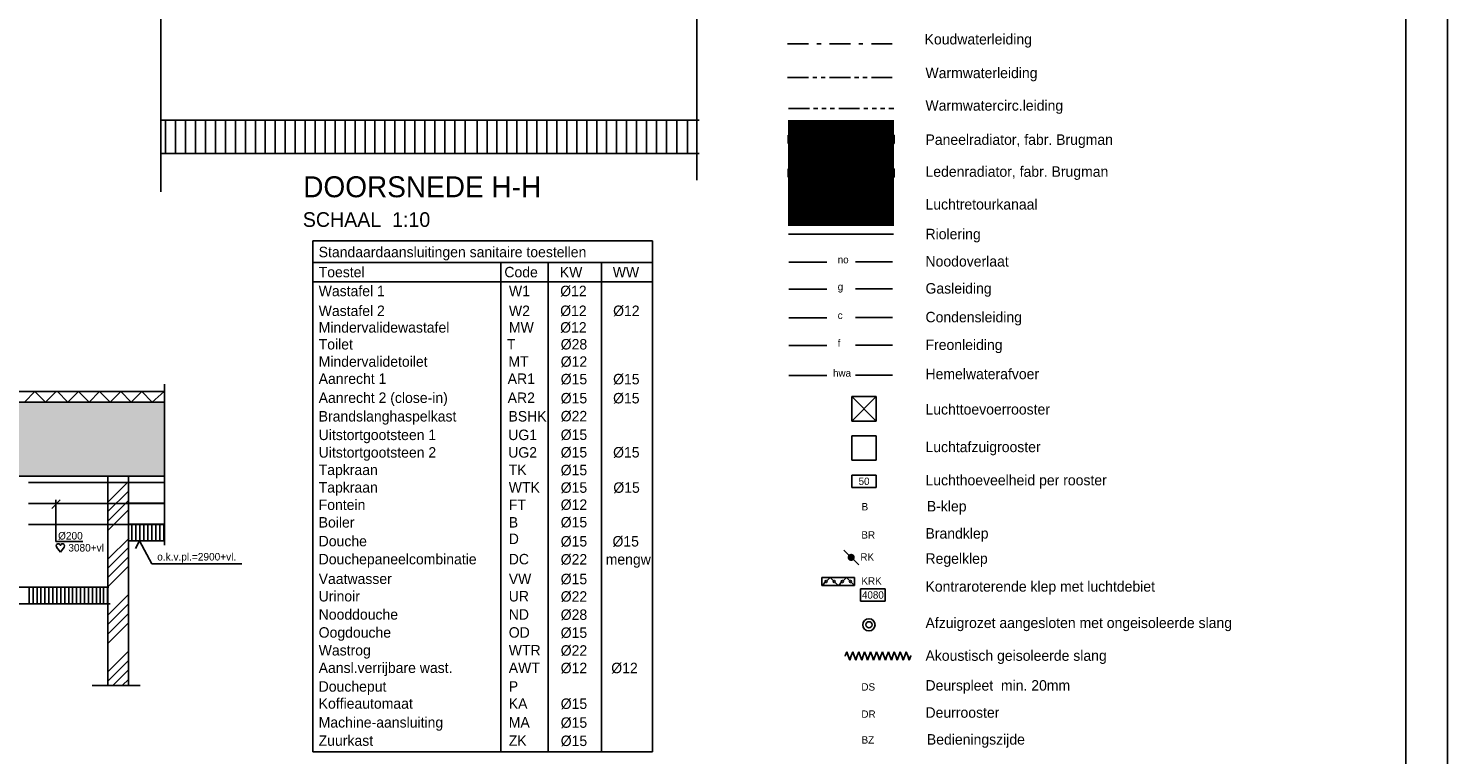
# Model space of a CAD drawing. Extents: x -36528 to 124080, y 290752 to 374852.
# Tile 62 of 66: x 90178 to 124080, y 308379 to 325719. Entities that reach past the tile are written whole.
import ezdxf
from ezdxf.enums import TextEntityAlignment as Align

# ---------------------------------------------------------------- set-up
doc = ezdxf.new("R2010")
doc.units = 0
doc.header["$LTSCALE"] = 100
for name, pattern in [('2322108', [7, 5, -2]), ('2322109', [10, 5, -2, 1, -2]), ('2322110', [10, 5, -1, 1, -1, 1, -1]), ('2322111', [12, 5, -1, 1, -1, 1, -1, 1, -1]), ('2322121', [2000, 1000, 1000]), ('2322122', [47, 40, -7]), ('2322131', [45, 40, -5]), ('CENTER2', [11.25, 7.5, -1.25, 1.25, -1.25]), ('DOT2', [1.25, 0, -1.25]), ('LURETOUR', [6, 4, -2])]:
    doc.linetypes.add(name, pattern=pattern)
doc.layers.get('0').update_dxf_attribs({"linetype": 'CONTINUOUS'})
for name, color, linetype in [('00KAD025', 2, 'CONTINUOUS'), ('00KAD070', 5, 'CONTINUOUS'), ('BOUW', 8, 'CONTINUOUS'), ('WL522---', 4, 'CONTINUOUS'), ('WL523---', 4, 'CONTINUOUS'), ('WL532---', 4, 'CONTINUOUS'), ('WL5327--', 4, 'CONTINUOUS'), ('WL561---', 4, 'CONTINUOUS'), ('WL570---', 3, 'CONTINUOUS'), ('WL570---_HARTLIJN', 7, 'CONTINUOUS'), ('WL570---_HULPLIJN', 1, 'CONTINUOUS'), ('WL570---_RETOUR', 3, 'CONTINUOUS'), ('WL570---_TOEVOER', 3, 'CONTINUOUS'), ('WM521---', 1, 'CONTINUOUS'), ('WM561---', 1, 'CONTINUOUS'), ('WM570---', 1, 'CONTINUOUS')]:
    doc.layers.add(name, color=color, linetype=linetype)
doc.styles.add('BURO-018', font='BUROFONT.shx', dxfattribs={"height": 180})
doc.styles.add('BURO-025', font='BUROFONT.shx', dxfattribs={"height": 250})
doc.styles.add('BURO-035', font='BUROFONT.shx', dxfattribs={"height": 350})
doc.styles.add('BURO-050', font='BUROFONT.shx', dxfattribs={"height": 500})

# ---------------------------------------------------------------- blocks, each defined once
blk = doc.blocks.new('LU-ORND')
at = {"color": 0, "linetype": 'CONTINUOUS'}
for p, q in [((-3, 1.5), (-3, -1.5)), ((3, 1.5), (-3, 1.5)), ((3, -1.5), (3, 1.5)), ((-3, -1.5), (3, -1.5))]:
    blk.add_line(p, q, dxfattribs=at)
blk = doc.blocks.new('LU-1D-F-C8654')
at = {"color": 0, "linetype": 'CONTINUOUS'}
for p, q in [((-810, 0), (-801, 0)), ((-801, 0), (-764, 100)), ((-764, 100), (-728, 0)), ((-728, 0), (-692, -100)), ((-692, -100), (-655, 0)), ((-655, 0), (-619, 100)), ((-619, 100), (-582, 0)), ((-582, 0), (-546, -100)), ((-546, -100), (-510, 0)), ((-510, 0), (-473, 100)), ((-473, 100), (-437, 0)), ((-437, 0), (-400, -100)), ((-400, -100), (-364, 0)), ((-364, 0), (-328, 100)), ((-328, 100), (-291, 0)), ((-291, 0), (-255, -100)), ((-255, -100), (-218, 0)), ((-218, 0), (-182, 100)), ((-182, 100), (-146, 0)), ((-146, 0), (-109, -100)), ((-109, -100), (-73, 0)), ((-73, 0), (-36, 100)), ((-36, 100), (0, 0)), ((0, 0), (36, -100)), ((36, -100), (73, 0)), ((73, 0), (109, 100)), ((109, 100), (146, 0)), ((146, 0), (182, -100)), ((182, -100), (218, 0)), ((218, 0), (255, 100)), ((255, 100), (291, 0)), ((291, 0), (328, -100)), ((328, -100), (364, 0)), ((364, 0), (400, 100)), ((400, 100), (437, 0)), ((437, 0), (473, -100)), ((473, -100), (510, 0)), ((510, 0), (546, 100)), ((546, 100), (582, 0)), ((582, 0), (619, -100)), ((619, -100), (655, 0)), ((655, 0), (692, 100)), ((692, 100), (728, 0)), ((728, 0), (764, -100)), ((764, -100), (801, 0)), ((801, 0), (810, 0))]:
    blk.add_line(p, q, dxfattribs=at)
at = {"color": 0, "linetype": 'CONTINUOUS', "style": 'BURO-018', "flags": 1}
for tag, p in [('LU_ID', (0, 0)), ('LU_MATCODE', (0, -3)), ('LU_D1', (0, -6)), ('LU_L1', (0, -9)), ('LU_ISOLT', (0, -12)), ('LU_ISOLD', (0, -15)), ('LU_FABR', (0, -18)), ('LU_TYPE', (0, -21)), ('LU_ARTNR', (0, -24))]:
    blk.add_attdef(tag, p, '', height=1.8, dxfattribs=at)
blk = doc.blocks.new('LU-ORNAM-C8C810')
at = {"color": 0, "linetype": 'CONTINUOUS'}
for radius in [100, 50]:
    blk.add_circle((0, 0), radius, dxfattribs=at)
at = {"color": 0, "linetype": 'CONTINUOUS', "style": 'BURO-018', "flags": 1}
for tag, p in [('LU_ID', (0, 0)), ('LU_DEBIET', (0, -3)), ('LU_FABR', (0, -6)), ('LU_ARTNR', (0, -9))]:
    blk.add_attdef(tag, p, '', height=1.8, dxfattribs=at)
blk = doc.blocks.new('LU-2D-KLC-19064')
at = {"color": 0, "linetype": 'CONTINUOUS'}
for p, q in [((-50, 200), (-50, -200)), ((50, 200), (-50, 200)), ((-9, 159), (-41, 191)), ((50, -200), (50, 200)), ((-9, 41), (-41, 9)), ((9, 141), (41, 109)), ((9, 59), (41, 91)), ((-9, -41), (-41, -9)), ((-9, -159), (-41, -191)), ((9, -59), (41, -91)), ((9, -141), (41, -109)), ((-50, -200), (50, -200))]:
    blk.add_line(p, q, dxfattribs=at)
for centre in [(0, 150), (0, 50), (0, -50), (0, -150)]:
    blk.add_circle(centre, 12.5, dxfattribs=at)
blk = doc.blocks.new('2322401')
at = {"color": 0, "linetype": 'CONTINUOUS'}
for p, q in [((-0.5, 0.5, 1), (-0.5, 0.5)), ((-0.5, 0.5, 1), (-0.5, -0.5, 1)), ((0.5, 0.5, 1), (-0.5, 0.5, 1)), ((0.5, 0.5), (-0.5, 0.5)), ((-0.5, 0.5), (-0.5, -0.5)), ((0.5, 0.5, 1), (0.5, 0.5)), ((0.5, -0.5, 1), (0.5, 0.5, 1)), ((0.5, -0.5), (0.5, 0.5)), ((-0.5, -0.5, 1), (-0.5, -0.5)), ((-0.5, -0.5, 1), (0.5, -0.5, 1)), ((-0.5, -0.5), (0.5, -0.5)), ((0.5, -0.5, 1), (0.5, -0.5))]:
    blk.add_line(p, q, dxfattribs=at)
blk = doc.blocks.new('LU-ORNAM-12C12C00')
at = {"color": 0, "linetype": 'CONTINUOUS'}
for p, q in [((150, 150), (-150, 150)), ((-150, 150), (-150, -150)), ((150, -150), (150, 150)), ((-150, -150), (150, -150))]:
    blk.add_line(p, q, dxfattribs=at)
blk = doc.blocks.new('CVHATCH1')
at = {"color": 0, "linetype": 'CONTINUOUS'}
blk.add_solid([(-0.5, -0.5), (0.5, -0.5), (-0.5, 0.5), (0.5, 0.5)], dxfattribs=at)
blk = doc.blocks.new('CVHATCH4')
at = {"color": 0, "linetype": 'DOT2'}
blk.add_lwpolyline([(-0.5, 0, 1, 1, 0), (0.5, 0, 1, 1, 0)], format="xyseb", dxfattribs=at)
blk = doc.blocks.new('HART')
at = {"color": 1}
for q in [(-40, 52), (40, 52)]:
    blk.add_line((0, 0), q, dxfattribs=at)
for centre, start, end in [((-22, 66), 0, 217.1867), ((22, 66), 322.8133, 180)]:
    blk.add_arc(centre, 22.1, start, end, dxfattribs=at)
blk = doc.blocks.new('LU-1D-K-C8')
at = {"color": 0, "linetype": 'CONTINUOUS'}
for p, q in [((-0.5, 100), (0.5, 100)), ((-0.5, -100), (0.5, -100))]:
    blk.add_line(p, q, dxfattribs=at)
at = {"layer": 'WL570---_HARTLIJN', "linetype": 'CENTER2'}
blk.add_line((-0.5, 0), (0.5, 0), dxfattribs=at)

msp = doc.modelspace()

# ---------------------------------------------------------------- hatches: boundary and pattern name
at = {"layer": 'WM570---'}
h = msp.add_hatch(dxfattribs=at)
h.set_pattern_fill('AR-SAND', color=8, scale=5, style=0)
h.set_pattern_definition([(37.5, (-317912.17, -1040379.3), (-8.000156, 244.70662), [0, -193.04, 0, -215.9, 0, -206.375]), (7.5, (-317912.17, -1040379.3), (224.76164, 358.41255), [0, -104.14, 0, -173.99, 0, -66.675]), (327.5, (-318068.38, -1040379.3), (395.496185, 0.718592), [0, -63.5, 0, -228.6, 0, -298.45]), (317.5, (-318068.38, -1040379.3), (381.77823, 111.46466), [0, -31.75, 0, -149.86, 0, -171.45])])
h.paths.add_polyline_path([(68944.414, 316798.027), (68944.414, 315030.433), (71092.272, 315030.433), (71092.272, 316798.027)])
h.paths.add_polyline_path([(71092.272, 316798.027), (71092.272, 315030.433), (77878.572, 315030.433), (77878.572, 316798.027)])
h.paths.add_polyline_path([(84725.782, 315030.433), (84725.782, 316798.027), (84178.702, 316798.027), (77878.572, 316798.027), (77878.572, 315030.433)])
h.paths.add_polyline_path([(84725.782, 316798.027), (84725.782, 315030.433), (91444.327, 315030.433), (91444.327, 316798.027)])
h.paths.add_polyline_path([(91444.327, 315030.433), (93426.667, 315030.433), (93426.667, 316798.027), (91444.327, 316798.027)])
h.paths.add_polyline_path([(72921, 315409.339), (74904.146, 315409.339), (74904.146, 315688.777), (72921, 315688.777)], flags=24)

# ---------------------------------------------------------------- linework, layer by layer
at = {"layer": '00KAD025', "linetype": 'CONTINUOUS'}
msp.add_line((124079.808, 290752.102), (124079.808, 374852.102), dxfattribs=at)
at = {"layer": '00KAD070', "linetype": 'CONTINUOUS'}
msp.add_line((123079.808, 291752.102), (123079.808, 373852.102), dxfattribs=at)
at = {"layer": 'BOUW'}
for p, q in [((84178.702, 317048.027), (93426.667, 317048.027)), ((90083.262, 316798.027), (90335.189, 317048.027)), ((90335.189, 317048.027), (90587.116, 316798.027)), ((90587.116, 316798.027), (90839.043, 317048.027)), ((90870.425, 317048.027), (91122.352, 316798.027)), ((91122.352, 316798.027), (91374.279, 317048.027)), ((91374.279, 317048.027), (91626.206, 316798.027)), ((91626.206, 316798.027), (91878.133, 317048.027)), ((91878.133, 317048.027), (92130.059, 316798.027)), ((92130.059, 316798.027), (92381.986, 317048.027)), ((92381.986, 317048.027), (92633.913, 316798.027)), ((92633.913, 316798.027), (92885.84, 317048.027)), ((92885.84, 317048.027), (93137.767, 316798.027)), ((93137.767, 316798.027), (93418.415, 317048.027)), ((93418.415, 317048.027), (93426.667, 317039.837)), ((93426.667, 313377.79), (93426.667, 317221.325)), ((84178.702, 316798.027), (93426.667, 316798.027)), ((93426.667, 315030.433), (65884.618, 315030.433)), ((93426.667, 314380.433), (92572.796, 314380.433)), ((93426.667, 313880.433), (92572.796, 313880.433)), ((92649.155, 313480.433), (92649.155, 313869.314)), ((92744.405, 313480.433), (92744.405, 313869.314)), ((92839.655, 313480.433), (92839.655, 313869.314)), ((92934.905, 313480.433), (92934.905, 313869.314)), ((93030.155, 313480.433), (93030.155, 313869.314)), ((93125.405, 313480.433), (93125.405, 313869.314)), ((93220.655, 313480.433), (93220.655, 313869.314)), ((93315.905, 313480.433), (93315.905, 313869.314)), ((93411.155, 313480.433), (93411.155, 313869.314)), ((93426.667, 313480.433), (92572.796, 313480.433)), ((90199.22, 311980.433), (90199.22, 312369.314)), ((90294.47, 311980.433), (90294.47, 312369.314)), ((90389.72, 311980.433), (90389.72, 312369.314)), ((90475.063, 311980.433), (90475.063, 312369.314)), ((90570.313, 311980.433), (90570.313, 312369.314)), ((90665.563, 311980.433), (90665.563, 312369.314)), ((90760.813, 311980.433), (90760.813, 312369.314)), ((90856.063, 311980.433), (90856.063, 312369.314)), ((90951.313, 311980.433), (90951.313, 312369.314)), ((91046.563, 311980.433), (91046.563, 312369.314)), ((91141.813, 311980.433), (91141.813, 312369.314)), ((91231.118, 311980.433), (91231.118, 312369.314)), ((91326.368, 311980.433), (91326.368, 312369.314)), ((91421.618, 311980.433), (91421.618, 312369.314)), ((91516.868, 311980.433), (91516.868, 312369.314)), ((91612.118, 311980.433), (91612.118, 312369.314)), ((91707.368, 311980.433), (91707.368, 312369.314)), ((91803.074, 311980.433), (91803.074, 312369.314)), ((91889.211, 311980.433), (91889.211, 312369.314)), ((91974.883, 311980.433), (91974.883, 312369.314)), ((91975.339, 311980.433), (91975.339, 312369.314)), ((92070.133, 311980.433), (92070.133, 312369.314))]:
    msp.add_line(p, q, dxfattribs=at)
at = {"layer": 'WL522---', "linetype": '2322121'}
msp.add_line((108334.64, 320808.791), (110844.556, 320808.791), dxfattribs=at)
at = {"layer": 'WL523---', "linetype": '2322122'}
for p, q in [((108343.903, 320139.517), (109249.469, 320139.517)), ((109932.143, 320147.629), (110815.689, 320147.629)), ((108343.903, 318808.282), (109249.469, 318808.282)), ((109932.143, 318816.394), (110815.689, 318816.394)), ((108343.903, 318147.136), (109249.469, 318147.136)), ((109932.143, 318155.248), (110815.689, 318155.248)), ((108343.903, 317432.414), (109249.469, 317432.414)), ((109932.143, 317440.526), (110815.689, 317440.526))]:
    msp.add_line(p, q, dxfattribs=at)
at = {"layer": 'WL523---', "color": 3, "linetype": '2322122'}
for p, q in [((108343.903, 319493.672), (109249.469, 319493.672)), ((109932.143, 319501.784), (110815.689, 319501.784))]:
    msp.add_line(p, q, dxfattribs=at)
at = {"layer": 'WL532---', "linetype": '2322109'}
msp.add_line((108314.074, 325350.309), (110840.718, 325350.309), dxfattribs=at)
at = {"layer": 'WL532---', "linetype": '2322110'}
msp.add_line((108314.074, 324544.338), (110879.553, 324544.338), dxfattribs=at)
at = {"layer": 'WL5327--', "linetype": '2322111'}
msp.add_line((108333.799, 323803.63), (110853.07, 323803.63), dxfattribs=at)
at = {"layer": 'WL570---'}
for p, q in [((110431.852, 316342.988), (109846.852, 316927.988)), ((109846.852, 316342.988), (110431.852, 316927.988))]:
    msp.add_line(p, q, dxfattribs=at)
at = {"layer": 'WL570---_HULPLIJN', "color": 1, "linetype": 'CONTINUOUS'}
for p, q in [((105082.897, 320647.995), (96972.925, 320647.995)), ((96972.925, 308446.364), (96972.925, 320647.995)), ((105082.897, 308446.364), (105082.897, 320647.995)), ((105082.897, 320131.192), (96972.925, 320131.192)), ((101460.384, 320131.192), (101460.384, 308446.364)), ((102592.236, 320131.192), (102592.236, 308446.364)), ((103871.227, 320131.192), (103871.227, 308446.364)), ((105082.897, 319668.295), (96972.925, 319668.295)), ((105082.897, 308446.364), (96972.925, 308446.364))]:
    msp.add_line(p, q, dxfattribs=at)
at = {"layer": 'WL570---_RETOUR', "color": 8}
for p, q in [((92072.796, 310030.433), (92072.796, 315030.433)), ((92072.796, 315030.433), (92572.796, 315030.433)), ((92572.796, 315030.433), (92572.796, 310030.433)), ((92097.359, 312380.433), (70813.425, 312380.433)), ((92128.741, 311980.433), (70813.425, 311980.433)), ((92851.004, 310030.433), (91703.621, 310030.433))]:
    msp.add_line(p, q, dxfattribs=at)
at = {"layer": 'WL570---_RETOUR', "color": 1, "linetype": '2322108'}
msp.add_line((110013.882, 312907.754), (109651.932, 313269.705), dxfattribs=at)
msp.add_lwpolyline([(109832.907, 313045.647, 84.459, 84.459, 1), (109832.907, 313131.812, 84.459, 84.459, 1)], format="xyseb", close=True, dxfattribs=at)
at = {"layer": 'WL570---_TOEVOER', "color": 8}
for p, q in [((106144.082, 322098.515), (106144.082, 331924.033)), ((93343.026, 321816.887), (93343.026, 331642.405)), ((93343.026, 323531.406), (106199.92, 323531.406)), ((93456.416, 322731.406), (93456.416, 323531.406)), ((93694.541, 322731.406), (93694.541, 323531.406)), ((93932.666, 322731.406), (93932.666, 323531.406)), ((94170.791, 322731.406), (94170.791, 323531.406)), ((94408.916, 322731.406), (94408.916, 323531.406)), ((94647.041, 322731.406), (94647.041, 323531.406)), ((94885.166, 322731.406), (94885.166, 323531.406)), ((95123.291, 322731.406), (95123.291, 323531.406)), ((95361.416, 322731.406), (95361.416, 323531.406)), ((95599.541, 322731.406), (95599.541, 323531.406)), ((95837.666, 322731.406), (95837.666, 323531.406)), ((96075.791, 322731.406), (96075.791, 323531.406)), ((96313.916, 322731.406), (96313.916, 323531.406)), ((96552.041, 322731.406), (96552.041, 323531.406)), ((96790.166, 322731.406), (96790.166, 323531.406)), ((97028.291, 322731.406), (97028.291, 323531.406)), ((97266.416, 322731.406), (97266.416, 323531.406)), ((97504.541, 322731.406), (97504.541, 323531.406)), ((97742.666, 322731.406), (97742.666, 323531.406)), ((97980.791, 322731.406), (97980.791, 323531.406)), ((98218.916, 322731.406), (98218.916, 323531.406)), ((98457.041, 322731.406), (98457.041, 323531.406)), ((98695.166, 322731.406), (98695.166, 323531.406)), ((98933.291, 322731.406), (98933.291, 323531.406)), ((99171.416, 322731.406), (99171.416, 323531.406)), ((99409.541, 322731.406), (99409.541, 323531.406)), ((99647.666, 322731.406), (99647.666, 323531.406)), ((99885.791, 322731.406), (99885.791, 323531.406)), ((100123.916, 322731.406), (100123.916, 323531.406)), ((100362.041, 322731.406), (100362.041, 323531.406)), ((100612.486, 322731.406), (100612.486, 323531.406)), ((100895.178, 322731.406), (100895.178, 323531.406)), ((101133.303, 322731.406), (101133.303, 323531.406)), ((101371.428, 322731.406), (101371.428, 323531.406)), ((101609.553, 322731.406), (101609.553, 323531.406)), ((101847.678, 322731.406), (101847.678, 323531.406)), ((102085.803, 322731.406), (102085.803, 323531.406)), ((102323.928, 322731.406), (102323.928, 323531.406)), ((102562.053, 322731.406), (102562.053, 323531.406)), ((102800.178, 322731.406), (102800.178, 323531.406)), ((103038.303, 322731.406), (103038.303, 323531.406)), ((103276.428, 322731.406), (103276.428, 323531.406)), ((103514.553, 322731.406), (103514.553, 323531.406)), ((103752.678, 322731.406), (103752.678, 323531.406)), ((103990.803, 322731.406), (103990.803, 323531.406)), ((104228.928, 322731.406), (104228.928, 323531.406)), ((104467.053, 322731.406), (104467.053, 323531.406)), ((104705.178, 322731.406), (104705.178, 323531.406)), ((104943.303, 322731.406), (104943.303, 323531.406)), ((105181.428, 322731.406), (105181.428, 323531.406)), ((105419.553, 322731.406), (105419.553, 323531.406)), ((105669.998, 322731.406), (105669.998, 323531.406)), ((105924.999, 322731.406), (105924.999, 323531.406)), ((93343.026, 322731.406), (106199.92, 322731.406)), ((92070.253, 314397.571), (92570.253, 314897.571)), ((92070.253, 314173.064), (92570.253, 314673.064)), ((92070.253, 313948.558), (92570.253, 314448.558)), ((92070.253, 313724.051), (92570.253, 314224.051)), ((92070.253, 312826.026), (92570.253, 313326.026)), ((92083.753, 313050.532), (92583.753, 313550.532)), ((92070.253, 312601.519), (92570.253, 313101.519)), ((92070.253, 312377.012), (92570.253, 312877.012)), ((92070.253, 311703.494), (92570.253, 312203.494)), ((92070.253, 311478.987), (92570.253, 311978.987)), ((92073.628, 311254.481), (92573.628, 311754.481)), ((92073.628, 311029.974), (92573.628, 311529.974)), ((92073.628, 310356.456), (92573.628, 310856.456)), ((92073.628, 310131.949), (92573.628, 310631.949)), ((92196.618, 310030.433), (92573.628, 310407.443)), ((92421.125, 310030.433), (92573.628, 310182.936))]:
    msp.add_line(p, q, dxfattribs=at)
at = {"layer": 'WL570---_TOEVOER', "color": 6, "linetype": '2322108'}
msp.add_line((108354.719, 321491.426), (110844.556, 321491.426), dxfattribs=at)
at = {"layer": 'WM561---'}
msp.add_line((95278.366, 312933.528), (93129.685, 312933.528), dxfattribs=at)
at = {"layer": 'WM570---', "color": 1}
for p, q in [((90737.23, 314259.265), (90936.634, 314458.669)), ((90836.932, 313464.134), (90836.932, 314458.967)), ((90836.932, 313464.134), (91476.853, 313464.134))]:
    msp.add_line(p, q, dxfattribs=at)
at = {"layer": 'WM570---'}
for p, q in [((92738.649, 313301.74), (92832.197, 313486.658)), ((92832.197, 313486.658), (93129.685, 312933.528))]:
    msp.add_line(p, q, dxfattribs=at)

# ---------------------------------------------------------------- block references
at = {"layer": 'WL561---', "xscale": 2535, "yscale": 195}
for name, p, zscale in [('CVHATCH4', (109591.173, 322266.235, 234), 2535), ('2322401', (109591.173, 323068.988, 234), 1170), ('CVHATCH1', (109591.173, 323068.988, 234), 2535), ('2322401', (109591.173, 322266.235, 234), 1170)]:
    msp.add_blockref(name, p, dxfattribs=dict(at, zscale=zscale))
at = {"layer": 'WL570---_RETOUR', "linetype": '2322131', "xscale": 1.95, "yscale": 1.95, "zscale": 1.95}
for p in [(110139.352, 316635.488), (110139.352, 315698.457)]:
    msp.add_blockref('LU-ORNAM-12C12C00', p, dxfattribs=at)
at = {"layer": 'WL570---_RETOUR', "linetype": 'LURETOUR', "xscale": 3246.964181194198, "yscale": 5, "zscale": 5, "rotation": 180}
msp.add_blockref('LU-1D-K-C8', (91801.046, 314374.976), dxfattribs=at)
at = {"layer": 'WL570---_RETOUR', "linetype": 'CONTINUOUS', "xscale": 1.95, "yscale": 1.95, "zscale": 1.95, "rotation": 90}
msp.add_blockref('LU-2D-KLC-19064', (109523.93, 312513.014), dxfattribs=at)
at = {"layer": 'WL570---_RETOUR', "linetype": 'LURETOUR'}
for name, p, xscale, yscale, zscale in [('LU-ORNAM-C8C810', (110257.124, 311478.346), 1.4625, 1.4625, 1.4625), ('LU-1D-F-C8654', (110473.135, 310735.545), 0.9750000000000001, 0.9750000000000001, 0.9750000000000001)]:
    msp.add_blockref(name, p, dxfattribs=dict(at, xscale=xscale, yscale=yscale, zscale=zscale))
at = {"layer": 'WM570---', "linetype": '2322131'}
ref = msp.add_blockref('LU-ORND', (110139.352, 314905.605), dxfattribs=dict(at, xscale=97.5, yscale=97.5, zscale=97.5))
ref.add_attrib('LU_TEXT1', '50', dxfattribs={"layer": '0', "color": 1, "linetype": 'CONTINUOUS', "height": 175.5, "style": 'BURO-018'}).set_placement((110139.352, 314905.605), align=Align.MIDDLE)
at = {"layer": 'WM570---', "color": 1, "xscale": 2.25, "yscale": 2.25, "zscale": 2.25}
msp.add_blockref('HART', (90942.418, 313216.169), dxfattribs=at)
at = {"layer": 'WM570---', "linetype": 'LURETOUR'}
ref = msp.add_blockref('LU-ORND', (110350.651, 312191.178), dxfattribs=dict(at, xscale=97.5, yscale=97.5, zscale=97.5))
ref.add_attrib('LU_TEXT1', '4080', dxfattribs={"layer": '0', "color": 1, "linetype": 'CONTINUOUS', "height": 175.5, "style": 'BURO-018'}).set_placement((110350.651, 312191.178), align=Align.MIDDLE)

# ---------------------------------------------------------------- texts
at = {"layer": 'WL570---_RETOUR', "color": 4, "style": 'BURO-050'}
msp.add_text('DOORSNEDE H-H', height=500, dxfattribs=at).set_placement((96743.237, 321687.812))
at = {"layer": 'WL570---_RETOUR', "color": 3, "style": 'BURO-035'}
msp.add_text('SCHAAL  1:10', height=350, dxfattribs=at).set_placement((96733.18, 320980.273))
at = {"layer": 'WL570---_RETOUR', "color": 1, "linetype": 'CONTINUOUS', "style": 'BURO-018'}
for s, p in [('B', (110081.561, 314210.571)), ('BR', (110077.158, 313536.782)), ('RK', (110052.653, 313010.544)), ('KRK', (110077.158, 312438.34)), ('DS', (110077.158, 309907.364)), ('DR', (110077.158, 309259.206)), ('BZ', (110081.561, 308641.951))]:
    msp.add_text(s, height=175.5, dxfattribs=at).set_placement(p)
at = {"layer": 'WM521---', "color": 2, "style": 'BURO-025'}
for s, p in [('Koudwaterleiding', (111586.332, 325335.904)), ('Warmwaterleiding', (111607.458, 324531.731)), ('Warmwatercirc.leiding', (111607.458, 323754.158)), ('Paneelradiator, fabr. Brugman ', (111607.458, 322938.563)), ('Ledenradiator, fabr. Brugman ', (111607.458, 322175.948)), ('Luchtretourkanaal', (111607.946, 321394.177)), ('Riolering', (111607.946, 320685.343)), ('Standaardaansluitingen sanitaire toestellen', (97112.138, 320255.428)), ('Toestel', (97112.138, 319775.655)), ('Code', (101547.752, 319775.655)), ('Noodoverlaat', (111607.946, 320032.947)), ('KW', (102872.533, 319775.655)), ('WW', (104136.992, 319775.655)), ('Wastafel 1 ', (97112.138, 319325.139)), ('W1', (101657.017, 319325.139)), ('%%c12', (102881.107, 319325.139)), ('Gasleiding', (111607.946, 319387.101)), ('Wastafel 2', (97112.138, 318851.652)), ('W2', (101657.017, 318851.652)), ('%%c12', (102881.107, 318851.652)), ('%%c12', (104145.566, 318851.652)), ('Mindervalidewastafel ', (97112.138, 318455.124)), ('MW', (101657.017, 318455.124)), ('%%c12', (102881.107, 318455.124)), ('Condensleiding', (111607.946, 318701.711)), ('Toilet', (97112.138, 318052.251)), ('T', (101607.775, 318052.251)), ('%%c28', (102893.969, 318052.251)), ('Freonleiding', (111607.946, 318040.565)), ('Mindervalidetoilet', (97112.138, 317639.2)), ('MT', (101645.258, 317639.2)), ('%%c12', (102893.969, 317639.2)), ('Aanrecht 1', (97112.138, 317230.802)), ('AR1', (101627.068, 317230.802)), ('%%c15', (102893.969, 317220.286)), ('%%c15', (104145.285, 317220.286)), ('Hemelwaterafvoer', (111607.946, 317343.276)), ('Aanrecht 2 (close-in)', (97112.138, 316775.527)), ('AR2', (101627.068, 316775.527)), ('%%c15', (102893.969, 316765.01)), ('%%c15', (104145.285, 316765.01)), ('Luchttoevoerrooster', (111607.458, 316499.195)), ('Brandslanghaspelkast', (97112.138, 316332.855)), ('BSHK', (101646.361, 316332.855)), ('%%c22', (102893.969, 316336.284)), ('Uitstortgootsteen 1', (97112.138, 315889.139)), ('UG1', (101639.93, 315889.139)), ('%%c15', (102893.969, 315891.984)), ('Uitstortgootsteen 2', (97112.138, 315470.286)), ('UG2', (101639.93, 315470.286)), ('%%c15', (102893.969, 315473.13)), ('%%c15', (104145.285, 315473.13)), ('Luchtafzuigrooster', (111607.458, 315601.207)), ('Tapkraan', (97112.138, 315054.364)), ('TK', (101652.792, 315054.364)), ('%%c15', (102893.969, 315048.936)), ('Luchthoeveelheid per rooster', (111607.458, 314808.356)), ('Tapkraan', (97112.138, 314635.51)), ('WTK', (101652.792, 314635.51)), ('%%c15', (102893.969, 314630.082)), ('%%c15', (104151.143, 314630.082)), ('Fontein', (97112.138, 314219.613)), ('FT', (101652.792, 314219.613)), ('%%c12', (102893.969, 314222.414)), ('B-klep', (111640.421, 314186.077)), ('Boiler', (97112.138, 313800.759)), ('B', (101652.792, 313800.759)), ('%%c15', (102893.969, 313803.561)), ('Douche ', (97112.138, 313352.587)), ('D', (101652.792, 313407.221)), ('%%c15', (102893.969, 313347.159)), ('%%c15', (104130.751, 313347.159)), ('Brandklep', (111607.458, 313536.782)), ('Douchepaneelcombinatie', (97112.138, 312921.741)), ('DC', (101652.792, 312921.741)), ('%%c22', (102893.969, 312916.313)), ('mengw.', (103968.945, 312916.313)), ('Regelklep', (111607.458, 312935.625)), ('Vaatwasser', (97112.138, 312452.39)), ('VW', (101652.792, 312452.39)), ('%%c15', (102893.969, 312446.962)), ('Urinoir', (97112.138, 312035.969)), ('UR', (101652.792, 312035.969)), ('%%c22', (102893.969, 312030.541)), ('Kontraroterende klep met luchtdebiet', (111607.458, 312269.916)), ('Nooddouche', (97112.138, 311601.077)), ('ND', (101652.792, 311601.077)), ('%%c28', (102893.969, 311595.649)), ('Afzuigrozet aangesloten met ongeisoleerde slang', (111607.458, 311400.909)), ('Oogdouche', (97112.138, 311171.214)), ('OD', (101652.792, 311171.214)), ('%%c15', (102893.969, 311165.786)), ('Wastrog', (97112.138, 310746.276)), ('WTR', (101652.792, 310746.276)), ('%%c22', (102893.969, 310740.848)), ('Akoustisch geisoleerde slang', (111607.458, 310618.422)), ('Aansl.verrijbare wast.', (97112.138, 310328.124)), ('AWT', (101652.792, 310328.124)), ('%%c12', (102893.969, 310322.696)), ('%%c12', (104101.252, 310322.696)), ('Doucheput', (97112.138, 309881.299)), ('P', (101652.792, 309881.299)), ('Deurspleet  min. 20mm', (111607.458, 309907.364)), ('Koffieautomaat', (97112.138, 309474.953)), ('KA', (101652.792, 309474.953)), ('%%c15', (102893.969, 309469.525)), ('Machine-aansluiting', (97112.138, 309024.72)), ('MA', (101652.792, 309024.72)), ('%%c15', (102893.969, 309019.292)), ('Deurrooster', (111607.458, 309259.206)), ('Zuurkast', (97112.138, 308589.121)), ('Bedieningszijde', (111640.421, 308617.457)), ('ZK', (101652.792, 308589.121)), ('%%c15', (102893.969, 308583.693))]:
    msp.add_text(s, height=250, dxfattribs=at).set_placement(p)
at = {"layer": 'WM561---', "color": 1, "linetype": '2322121', "style": 'BURO-018'}
for s, p in [('no', (109510.53, 320110.131)), ('g', (109510.53, 319464.285)), ('c', (109510.53, 318778.896)), ('f', (109510.53, 318117.749)), ('hwa', (109398.355, 317403.027))]:
    msp.add_text(s, height=175.5, dxfattribs=at).set_placement(p)
at = {"layer": 'WM561---', "color": 1, "style": 'BURO-018'}
msp.add_text('o.k.v.pl.=2900+vl.', height=180, dxfattribs=at).set_placement((93255.389, 313013.507))
at = {"layer": 'WM570---', "linetype": 'CONTINUOUS', "style": 'BURO-018'}
msp.add_text('%%c200', height=180, dxfattribs=at).set_placement((90886.932, 313514.134))
at = {"layer": 'WM570---', "color": 1, "style": 'BURO-018'}
msp.add_text('3080+vl', height=180, dxfattribs=at).set_placement((91131.82, 313228.409))

doc.saveas('drawing.dxf')
